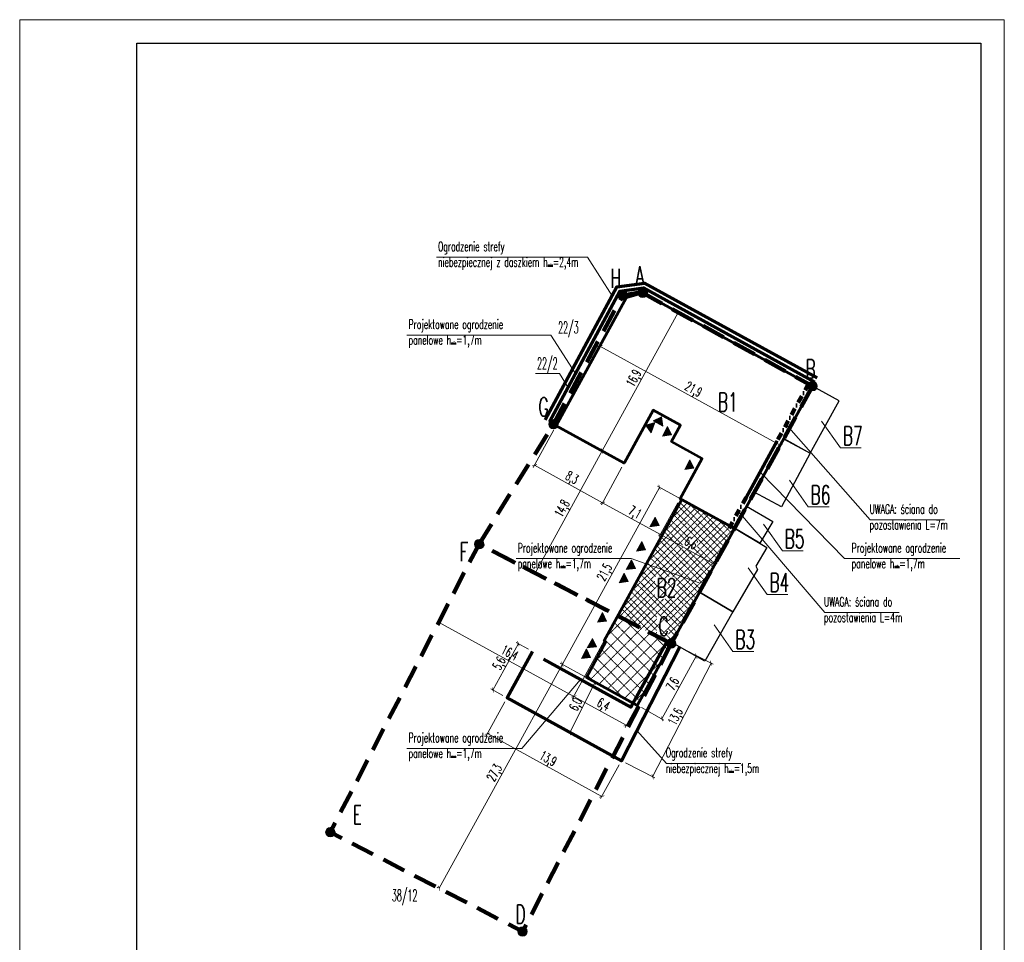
# Model space of a CAD drawing. Header units: millimetres. Extents: x 33311 to 435617, y -160714 to 185563.
# Tile 2 of 70: x 33311 to 138311, y 87216 to 185563. Entities that reach past the tile are written whole.
import ezdxf
from ezdxf.enums import TextEntityAlignment as Align

# ---------------------------------------------------------------- set-up
doc = ezdxf.new("R2010")
doc.units = ezdxf.units.MM
doc.header["$MEASUREMENT"] = 0
doc.linetypes.add('( Dashdot )', pattern=[1, 0.5, -0.25, 0, -0.25])
doc.linetypes.add('HIDDEN2', pattern=[0.1875, 0.125, -0.0625])
doc.layers.get('Defpoints').update_dxf_attribs({"lineweight": 0})
for name, color, linetype, lineweight in [('[ 17granica', 172, 'HIDDEN2', 100), ('[ 21kreskowanie', 9, 'Continuous', 13), ('[ 22wymiarowanie', 8, 'Continuous', 13), ('[ 23kota odnośnik', 1, 'Continuous', 13), ('[035 średnia', 2, 'Continuous', 30), ('[050 gruba', 3, 'Continuous', 53), ('[070 b gruba', 6, 'Continuous', 70), ('[100 tłusta', 5, 'Continuous', 100), ('[odnośnik', 1, 'Continuous', 13), ('[opisy2', 4, 'Continuous', 13), ('[opisy3', 2, 'Continuous', 30), ('[opisy4', 3, 'Continuous', 30), ('[ramka cienka', 1, 'Continuous', 13), ('[ramka gruba', 4, 'Continuous', 30)]:
    doc.layers.add(name, color=color, linetype=linetype, lineweight=lineweight)
doc.styles.add('500.2', font='simplex.shx', dxfattribs={"width": 0.6, "height": 1000})
doc.styles.add('500.3', font='simplex.shx', dxfattribs={"width": 0.6, "height": 1250})
doc.styles.add('500.4', font='simplex.shx', dxfattribs={"width": 0.6, "height": 2000})
doc.linetypes.add('Fence-Barbed', pattern='A,38,-12,[1,dgnlstyle-.shx,S=0.063492,R=0,X=0,Y=0],-12,38', length=100)
doc.dimstyles.new('500', dxfattribs={"dimtxt": 1000, "dimasz": 400, "dimexe": 250, "dimexo": 500, "dimgap": 50, "dimtad": 1, "dimdec": 1, "dimlfac": 0.001, "dimzin": 2, "dimtxsty": '500.2', "dimblk": 'ARCHTICK', "dimcen": 1.5, "dimclrd": 8, "dimclre": 8, "dimclrt": 4, "dimadec": 0, "dimazin": 0, "dimtfac": 0.75, "dimtdec": 0, "dimtmove": 2, "dimatfit": 1, "dimfxl": 1, "dimtolj": 1, "dimtzin": 2, "dimlwd": -1, "dimlwe": -1, "dimarcsym": 0})

# ---------------------------------------------------------------- blocks, each defined once
blk = doc.blocks.new('_ArchTick')
at = {"color": 0, "linetype": 'ByBlock', "const_width": 0.15, "flags": 128}
blk.add_lwpolyline([(-0.5, -0.5), (0.5, 0.5)], dxfattribs=at)
blk = doc.blocks.new('*D873')
at = {"layer": '[ 22wymiarowanie', "color": 8, "transparency": 16777216}
for p, q in [((103685, 133965), (92274, 113204)), ((109285, 130887), (97874, 110126)), ((97995, 110345), (92395, 113423))]:
    blk.add_line(p, q, dxfattribs=at)
at = {"layer": 'Defpoints', "color": 0, "transparency": 16777216}
for p in [(103926, 134403), (109526, 131325), (92395, 113423)]:
    blk.add_point(p, dxfattribs=at)
at = {"layer": '[ 22wymiarowanie', "color": 8, "transparency": 16777216, "xscale": 400, "yscale": 400, "zscale": 400}
for p, rotation in [((92395, 113423), 151.2061372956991), ((97995, 110345), 331.2061372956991)]:
    blk.add_blockref('_ArchTick', p, dxfattribs=dict(at, rotation=rotation))
at = {"layer": '[ 22wymiarowanie', "color": 4, "transparency": 16777216, "insert": (95506, 112449), "char_height": 1000, "attachment_point": 5, "rotation": 331.20614, "style": '500.2'}
blk.add_mtext('\\A1;\\H1x;\\W0.6;6,4', dxfattribs=at)
blk = doc.blocks.new('*D872')
at = {"layer": '[ 22wymiarowanie', "color": 8, "transparency": 16777216}
for p, q in [((103685, 133965), (92274, 113204)), ((77966, 121314), (77862, 121125)), ((92395, 113423), (77983, 121344))]:
    blk.add_line(p, q, dxfattribs=at)
at = {"layer": 'Defpoints', "color": 0, "transparency": 16777216}
for p in [(103926, 134403), (77983, 121344), (78207, 121752)]:
    blk.add_point(p, dxfattribs=at)
at = {"layer": '[ 22wymiarowanie', "color": 8, "transparency": 16777216, "xscale": 400, "yscale": 400, "zscale": 400}
for p, rotation in [((77983, 121344), 151.2061372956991), ((92395, 113423), 331.2061372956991)]:
    blk.add_blockref('_ArchTick', p, dxfattribs=dict(at, rotation=rotation))
at = {"layer": '[ 22wymiarowanie', "color": 4, "transparency": 16777216, "insert": (85499, 117949), "char_height": 1000, "attachment_point": 5, "rotation": 331.20614, "style": '500.2'}
blk.add_mtext('\\A1;\\H1x;\\W0.6;16,4', dxfattribs=at)
blk = doc.blocks.new('*D875')
at = {"layer": '[ 22wymiarowanie', "color": 8, "transparency": 16777216}
for p, q in [((78049, 92971), (91180, 116863)), ((98727, 112716), (90961, 116984)), ((77939, 93031), (77829, 93091))]:
    blk.add_line(p, q, dxfattribs=at)
at = {"layer": 'Defpoints', "color": 0, "transparency": 16777216}
for p in [(91180, 116863), (99165, 112475), (78377, 92790)]:
    blk.add_point(p, dxfattribs=at)
at = {"layer": '[ 22wymiarowanie', "color": 8, "transparency": 16777216, "xscale": 400, "yscale": 400, "zscale": 400}
for p, rotation in [((91180, 116863), 61.20613729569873), ((78049, 92971), 241.2061372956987)]:
    blk.add_blockref('_ArchTick', p, dxfattribs=dict(at, rotation=rotation))
at = {"layer": '[ 22wymiarowanie', "color": 4, "transparency": 16777216, "insert": (84049, 105228), "char_height": 1000, "attachment_point": 5, "rotation": 61.20614, "style": '500.2'}
blk.add_mtext('\\A1;\\H1x;\\W0.6;27,3', dxfattribs=at)
blk = doc.blocks.new('*D874')
at = {"layer": '[ 22wymiarowanie', "color": 8, "transparency": 16777216}
for p, q in [((91180, 116863), (101541, 135714)), ((109088, 131566), (101322, 135834)), ((98727, 112716), (90961, 116984))]:
    blk.add_line(p, q, dxfattribs=at)
at = {"layer": 'Defpoints', "color": 0, "transparency": 16777216}
for p in [(101541, 135714), (109526, 131325), (99165, 112475)]:
    blk.add_point(p, dxfattribs=at)
at = {"layer": '[ 22wymiarowanie', "color": 8, "transparency": 16777216, "xscale": 400, "yscale": 400, "zscale": 400}
for p, rotation in [((101541, 135714), 61.20613729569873), ((91180, 116863), 241.2061372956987)]:
    blk.add_blockref('_ArchTick', p, dxfattribs=dict(at, rotation=rotation))
at = {"layer": '[ 22wymiarowanie', "color": 4, "transparency": 16777216, "insert": (95795, 126600), "char_height": 1000, "attachment_point": 5, "rotation": 61.20614, "style": '500.2'}
blk.add_mtext('\\A1;\\H1x;\\W0.6;21,5', dxfattribs=at)
blk = doc.blocks.new('*D878')
at = {"layer": '[ 22wymiarowanie', "color": 8, "transparency": 16777216}
for p, q in [((90283, 141844), (88086, 137846)), ((88206, 138065), (95462, 134077)), ((97540, 137856), (95342, 133858))]:
    blk.add_line(p, q, dxfattribs=at)
at = {"layer": 'Defpoints', "color": 0, "transparency": 16777216}
for p in [(90524, 142282), (97780, 138294), (95462, 134077)]:
    blk.add_point(p, dxfattribs=at)
at = {"layer": '[ 22wymiarowanie', "color": 8, "transparency": 16777216}
for p, xscale, yscale, zscale, rotation in [((88206, 138065), 400, 400, 400, 151.2061372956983), ((95462, 134077), 399.9999999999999, 399.9999999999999, 399.9999999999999, 331.2061372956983)]:
    blk.add_blockref('_ArchTick', p, dxfattribs=dict(at, xscale=xscale, yscale=yscale, zscale=zscale, rotation=rotation))
at = {"layer": '[ 22wymiarowanie', "color": 4, "transparency": 16777216, "insert": (92145, 136637), "char_height": 1000, "attachment_point": 5, "rotation": 331.20614, "style": '500.2'}
blk.add_mtext('\\A1;\\H1x;\\W0.6;8,3', dxfattribs=at)
blk = doc.blocks.new('*D876')
at = {"layer": '[ 22wymiarowanie', "color": 8, "transparency": 16777216}
for p, q in [((97540, 137856), (95342, 133858)), ((95462, 134077), (101641, 130681)), ((103501, 134066), (101520, 130462))]:
    blk.add_line(p, q, dxfattribs=at)
at = {"layer": 'Defpoints', "color": 0, "transparency": 16777216}
for p in [(97780, 138294), (103742, 134504), (101641, 130681)]:
    blk.add_point(p, dxfattribs=at)
at = {"layer": '[ 22wymiarowanie', "color": 8, "transparency": 16777216}
for p, xscale, yscale, zscale, rotation in [((95462, 134077), 400, 400, 400, 151.2061372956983), ((101641, 130681), 399.9999999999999, 399.9999999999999, 399.9999999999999, 331.2061372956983)]:
    blk.add_blockref('_ArchTick', p, dxfattribs=dict(at, xscale=xscale, yscale=yscale, zscale=zscale, rotation=rotation))
at = {"layer": '[ 22wymiarowanie', "color": 4, "transparency": 16777216, "insert": (98862, 132945), "char_height": 1000, "attachment_point": 5, "rotation": 331.20614, "style": '500.2'}
blk.add_mtext('\\A1;\\H1x;\\W0.6;7,1', dxfattribs=at)
blk = doc.blocks.new('*D877')
at = {"layer": '[ 22wymiarowanie', "color": 8, "transparency": 16777216}
for p, q in [((103501, 134066), (101520, 130462)), ((101641, 130681), (107426, 127502)), ((109286, 130886), (107305, 127283))]:
    blk.add_line(p, q, dxfattribs=at)
at = {"layer": 'Defpoints', "color": 0, "transparency": 16777216}
for p in [(103742, 134504), (109527, 131325), (107426, 127502)]:
    blk.add_point(p, dxfattribs=at)
at = {"layer": '[ 22wymiarowanie', "color": 8, "transparency": 16777216}
for p, xscale, yscale, zscale, rotation in [((101641, 130681), 400, 400, 400, 151.2061372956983), ((107426, 127502), 399.9999999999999, 399.9999999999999, 399.9999999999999, 331.2061372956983)]:
    blk.add_blockref('_ArchTick', p, dxfattribs=dict(at, xscale=xscale, yscale=yscale, zscale=zscale, rotation=rotation))
at = {"layer": '[ 22wymiarowanie', "color": 4, "transparency": 16777216, "insert": (104844, 129657), "char_height": 1000, "attachment_point": 5, "rotation": 331.20614, "style": '500.2'}
blk.add_mtext('\\A1;\\H1x;\\W0.6;6,6', dxfattribs=at)
blk = doc.blocks.new('*D880')
at = {"layer": '[ 22wymiarowanie', "color": 8, "transparency": 16777216}
for p, q in [((97342, 138535), (95199, 139713)), ((88267, 126581), (95418, 139592)), ((87922, 126770), (88048, 126701))]:
    blk.add_line(p, q, dxfattribs=at)
at = {"layer": 'Defpoints', "color": 0, "transparency": 16777216}
for p in [(95418, 139592), (97780, 138294), (88360, 126530)]:
    blk.add_point(p, dxfattribs=at)
at = {"layer": '[ 22wymiarowanie', "color": 8, "transparency": 16777216, "xscale": 400, "yscale": 400, "zscale": 400}
for p, rotation in [((95418, 139592), 61.20613729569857), ((88267, 126581), 241.2061372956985)]:
    blk.add_blockref('_ArchTick', p, dxfattribs=dict(at, rotation=rotation))
at = {"layer": '[ 22wymiarowanie', "color": 4, "transparency": 16777216, "insert": (91277, 133397), "char_height": 1000, "attachment_point": 5, "rotation": 61.20614, "style": '500.2'}
blk.add_mtext('\\A1;\\H1x;\\W0.6;14,8', dxfattribs=at)
blk = doc.blocks.new('*D879')
at = {"layer": '[ 22wymiarowanie', "color": 8, "transparency": 16777216}
for p, q in [((95418, 139592), (103539, 154368)), ((105221, 153443), (103320, 154488)), ((97342, 138535), (95199, 139713))]:
    blk.add_line(p, q, dxfattribs=at)
at = {"layer": 'Defpoints', "color": 0, "transparency": 16777216}
for p in [(103539, 154368), (105659, 153202), (97780, 138294)]:
    blk.add_point(p, dxfattribs=at)
at = {"layer": '[ 22wymiarowanie', "color": 8, "transparency": 16777216, "xscale": 400, "yscale": 400, "zscale": 400}
for p, rotation in [((103539, 154368), 61.20613729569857), ((95418, 139592), 241.2061372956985)]:
    blk.add_blockref('_ArchTick', p, dxfattribs=dict(at, rotation=rotation))
at = {"layer": '[ 22wymiarowanie', "color": 4, "transparency": 16777216, "insert": (98913, 147291), "char_height": 1000, "attachment_point": 5, "rotation": 61.20614, "style": '500.2'}
blk.add_mtext('\\A1;\\H1x;\\W0.6;16,9', dxfattribs=at)
blk = doc.blocks.new('*D881')
at = {"layer": '[ 22wymiarowanie', "color": 8, "transparency": 16777216}
for p, q in [((97414, 154819), (95068, 150549)), ((114407, 140206), (95188, 150769)), ((117623, 146057), (114286, 139987))]:
    blk.add_line(p, q, dxfattribs=at)
at = {"layer": 'Defpoints', "color": 0, "transparency": 16777216}
for p in [(97655, 155257), (95188, 150769), (117863, 146495)]:
    blk.add_point(p, dxfattribs=at)
at = {"layer": '[ 22wymiarowanie', "color": 8, "transparency": 16777216, "xscale": 400, "yscale": 400, "zscale": 400}
for p, rotation in [((95188, 150769), 151.2061372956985), ((114407, 140206), 331.2061372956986)]:
    blk.add_blockref('_ArchTick', p, dxfattribs=dict(at, rotation=rotation))
at = {"layer": '[ 22wymiarowanie', "color": 4, "transparency": 16777216, "insert": (105108, 146053), "char_height": 1000, "attachment_point": 5, "rotation": 331.20614, "style": '500.2'}
blk.add_mtext('\\A1;\\H1x;\\W0.6;21,9', dxfattribs=at)
blk = doc.blocks.new('*X882')
at = {"layer": '[ 21kreskowanie', "linetype": '( Dashdot )'}
for p, q in [((101065, 129197), (105439, 133571)), ((102790, 132337), (104526, 134073)), ((103742, 134069), (108448, 129364)), ((99339, 126057), (106352, 133070)), ((103241, 133157), (107946, 128451)), ((104899, 130203), (107264, 132568)), ((105917, 133308), (108949, 130276)), ((94668, 117144), (109090, 131565)), ((102238, 131331), (103988, 129581)), ((102739, 132244), (104636, 130347)), ((105527, 129417), (108177, 132067)), ((109057, 131583), (109451, 131189)), ((101736, 130419), (106442, 125713)), ((94163, 115224), (108625, 129687)), ((97613, 122917), (104015, 129319)), ((101235, 129506), (105940, 124801)), ((105541, 129442), (107445, 127539)), ((95887, 119777), (104928, 128818)), ((100733, 128593), (105438, 123888)), ((104536, 129033), (106943, 126626)), ((100231, 127681), (104937, 122975)), ((95076, 114723), (106899, 126547)), ((99730, 126768), (104435, 122063)), ((99228, 125856), (103934, 121150)), ((98225, 124030), (102930, 119325)), ((98727, 124943), (103432, 120238)), ((95988, 114221), (105174, 123407)), ((97723, 123118), (102429, 118412)), ((97222, 122205), (101927, 117500)), ((96720, 121292), (101426, 116587)), ((96219, 120380), (100924, 115674)), ((96901, 113719), (103448, 120267)), ((95717, 119467), (100422, 114762)), ((95363, 118407), (99921, 113849)), ((94360, 116582), (97615, 113327)), ((94861, 117495), (99419, 112937)), ((97813, 113218), (101722, 117127)), ((93858, 115669), (94475, 115053)), ((98726, 112716), (99996, 113986))]:
    blk.add_line(p, q, dxfattribs=at)
blk = doc.blocks.new('*X883')
at = {"layer": '[ 21kreskowanie', "linetype": '( Dashdot )'}
for p, q in [((101998, 130896, 11242), (104945, 133843, 11242)), ((103544, 133708, 11242), (108250, 129003, 11242)), ((103724, 134036, 11242), (104033, 134344, 11242)), ((104676, 133991, 11242), (108751, 129916, 11242)), ((98547, 124616, 11242), (106771, 132840, 11242)), ((100273, 127756, 11242), (105858, 133341, 11242)), ((101556, 126211, 38222), (107683, 132338, 11242)), ((103043, 132796, 11242), (107748, 128090, 11242)), ((102541, 131883, 11242), (107246, 127178, 11242)), ((102970, 126211, 38222), (108596, 131836, 11242)), ((103439, 125265, 38222), (109508, 131335, 11242)), ((107816, 132265, 11242), (109253, 130828, 11242)), ((102039, 130970, 11242), (106745, 126265, 11242)), ((101538, 130058, 11242), (106243, 125352, 11242)), ((100535, 128233, 11242), (102556, 126211, 38222)), ((101036, 129145, 11242), (105742, 124440, 11242)), ((103439, 123851, 38222), (107833, 128245, 11242)), ((100033, 127320, 11242), (101142, 126211, 38222)), ((99531, 126407, 11242), (101039, 124900, 38222)), ((97264, 121919, 11242), (101039, 125694, 38222)), ((99030, 125495, 11242), (102426, 122098)), ((102496, 121494), (106107, 125105, 11242)), ((103439, 125328, 38222), (105240, 123527, 11242)), ((98195, 121436, 11242), (101039, 124279, 38222)), ((98528, 124582, 11242), (101239, 121871)), ((103439, 123914, 38222), (104738, 122615, 11242)), ((98027, 123669, 11242), (101239, 120457)), ((99127, 120954, 11242), (101985, 123811, 38222)), ((101686, 122098), (103399, 123811, 38222)), ((102128, 123811, 38222), (104237, 121702, 11242)), ((97525, 122757, 11242), (99544, 120738, 11242)), ((102496, 122028), (103735, 120789, 11242)), ((102496, 120080), (104382, 121965, 11242)), ((100059, 120471, 11242), (101239, 121651)), ((100991, 119989, 11242), (101239, 120237)), ((102496, 120614), (103234, 119877, 11242)), ((101922, 119506, 11242), (102114, 119698)), ((101998, 119698), (102478, 119218, 11242))]:
    blk.add_line(p, q, dxfattribs=at)
blk = doc.blocks.new('*D894')
at = {"layer": '[ 22wymiarowanie', "color": 8, "transparency": 16777216}
for p, q in [((94629, 114913), (91966, 109546)), ((95197, 114632), (94405, 115025)), ((92534, 109264), (91742, 109657))]:
    blk.add_line(p, q, dxfattribs=at)
at = {"layer": 'Defpoints', "color": 0, "transparency": 16777216}
for p in [(95645, 114409), (91966, 109546), (92982, 109042)]:
    blk.add_point(p, dxfattribs=at)
at = {"layer": '[ 22wymiarowanie', "color": 8, "transparency": 16777216, "xscale": 400, "yscale": 400, "zscale": 400}
for p, rotation in [((94629, 114913), 63.61123190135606), ((91966, 109546), 243.611231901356)]:
    blk.add_blockref('_ArchTick', p, dxfattribs=dict(at, rotation=rotation))
at = {"layer": '[ 22wymiarowanie', "color": 4, "transparency": 16777216, "insert": (92720, 112517), "char_height": 1000, "attachment_point": 5, "rotation": 63.61123, "style": '500.2'}
blk.add_mtext('\\A1;\\H1x;\\W0.6;6,0', dxfattribs=at)
blk = doc.blocks.new('*D897')
at = {"layer": '[ 22wymiarowanie', "color": 8, "transparency": 16777216}
for p, q in [((103280, 118924), (105686, 117602)), ((101790, 111032), (105467, 117722)), ((99604, 112234), (102009, 110912))]:
    blk.add_line(p, q, dxfattribs=at)
at = {"layer": 'Defpoints', "color": 0, "transparency": 16777216}
for p in [(102842, 119165), (105467, 117722), (99165, 112475)]:
    blk.add_point(p, dxfattribs=at)
at = {"layer": '[ 22wymiarowanie', "color": 8, "transparency": 16777216}
for p, xscale, yscale, zscale, rotation in [((105467, 117722), 400.0000000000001, 400.0000000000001, 400.0000000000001, 61.20613729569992), ((101790, 111032), 400, 400, 400, 241.2061372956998)]:
    blk.add_blockref('_ArchTick', p, dxfattribs=dict(at, xscale=xscale, yscale=yscale, zscale=zscale, rotation=rotation))
at = {"layer": '[ 22wymiarowanie', "color": 4, "transparency": 16777216, "insert": (103063, 114688), "char_height": 1000, "attachment_point": 5, "rotation": 61.20614, "style": '500.2'}
blk.add_mtext('\\A1;\\H1x;\\W0.6;7,6', dxfattribs=at)
blk = doc.blocks.new('*D898')
at = {"layer": '[ 22wymiarowanie', "color": 8, "transparency": 16777216}
for p, q in [((104151, 118461), (107263, 116861)), ((100810, 104858), (107041, 116975)), ((97921, 106344), (101033, 104744))]:
    blk.add_line(p, q, dxfattribs=at)
at = {"layer": 'Defpoints', "color": 0, "transparency": 16777216}
for p in [(103707, 118689), (107041, 116975), (97476, 106572)]:
    blk.add_point(p, dxfattribs=at)
at = {"layer": '[ 22wymiarowanie', "color": 8, "transparency": 16777216, "xscale": 400, "yscale": 400, "zscale": 400}
for p, rotation in [((107041, 116975), 62.78702658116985), ((100810, 104858), 242.7870265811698)]:
    blk.add_blockref('_ArchTick', p, dxfattribs=dict(at, rotation=rotation))
at = {"layer": '[ 22wymiarowanie', "color": 4, "transparency": 16777216, "insert": (103352, 111211), "char_height": 1000, "attachment_point": 5, "rotation": 62.78703, "style": '500.2'}
blk.add_mtext('\\A1;\\H1x;\\W0.6;13,6', dxfattribs=at)
blk = doc.blocks.new('*D899')
at = {"layer": '[ 22wymiarowanie', "color": 8, "transparency": 16777216}
for p, q in [((85046, 112833), (83071, 109239)), ((95380, 102759), (83191, 109458)), ((97235, 106134), (95259, 102539))]:
    blk.add_line(p, q, dxfattribs=at)
at = {"layer": 'Defpoints', "color": 0, "transparency": 16777216}
for p in [(85287, 113272), (83191, 109458), (97476, 106572)]:
    blk.add_point(p, dxfattribs=at)
at = {"layer": '[ 22wymiarowanie', "color": 8, "transparency": 16777216, "xscale": 400, "yscale": 400, "zscale": 400}
for p, rotation in [((83191, 109458), 151.2061372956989), ((95380, 102759), 331.2061372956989)]:
    blk.add_blockref('_ArchTick', p, dxfattribs=dict(at, rotation=rotation))
at = {"layer": '[ 22wymiarowanie', "color": 4, "transparency": 16777216, "insert": (89596, 106674), "char_height": 1000, "attachment_point": 5, "rotation": 331.20614, "style": '500.2'}
blk.add_mtext('\\A1;\\H1x;\\W0.6;13,9', dxfattribs=at)
blk = doc.blocks.new('*D900')
at = {"layer": '[ 22wymiarowanie', "color": 8, "transparency": 16777216}
for p, q in [((83769, 114106), (86488, 119054)), ((87569, 118461), (86269, 119175)), ((84849, 113512), (83550, 114227))]:
    blk.add_line(p, q, dxfattribs=at)
at = {"layer": 'Defpoints', "color": 0, "transparency": 16777216}
for p in [(86488, 119054), (88007, 118220), (85287, 113272)]:
    blk.add_point(p, dxfattribs=at)
at = {"layer": '[ 22wymiarowanie', "color": 8, "transparency": 16777216, "xscale": 400, "yscale": 400, "zscale": 400}
for p, rotation in [((86488, 119054), 61.20613729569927), ((83769, 114106), 241.2061372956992)]:
    blk.add_blockref('_ArchTick', p, dxfattribs=dict(at, rotation=rotation))
at = {"layer": '[ 22wymiarowanie', "color": 4, "transparency": 16777216, "insert": (84563, 116891), "char_height": 1000, "attachment_point": 5, "rotation": 61.20614, "style": '500.2'}
blk.add_mtext('\\A1;\\H1x;\\W0.6;5,6', dxfattribs=at)

msp = doc.modelspace()

# ---------------------------------------------------------------- hatches: boundary and pattern name
at = {"layer": '[ 21kreskowanie'}
h = msp.add_hatch(dxfattribs=at)
h.set_pattern_fill('CROSSHATCH', color=256, style=0, pattern_type=2)
h.set_pattern_definition([])
h.paths.add_polyline_path([(97780.35, 138294.2), (90668.97, 142202.72, 0.215388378), (90705.7, 142612.75), (97934.9, 155765.97, 0.12811976), (98086.28, 155967.56), (99268.96, 156311.3, 0.668178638), (100187.27, 156210.02), (117425.24, 146735.77, 0.414213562), (117622.59, 146056.76), (109525.89, 131325.18), (103741.92, 134504.14), (106092.42, 138780.76), (102806.08, 140586.99), (103769.4, 142339.7), (100877.42, 143929.18)], flags=17)
h.paths.add_polyline_path([(107570.51, 145995.96), (107570.51, 143595.96), (109456.23, 143595.96), (109456.23, 145995.96)], flags=9)
h.paths.add_polyline_path([(98016.73, 146707.75), (99068.36, 146129.76), (99976.63, 147782.32), (98925, 148360.31)], flags=9)
h.paths.add_polyline_path([(104525.13, 146949.07), (103947.14, 145897.44), (105599.7, 144989.17), (106177.69, 146040.8)], flags=9)
h = msp.add_hatch(dxfattribs=at)
h.set_pattern_fill('HATCH', color=256, style=0, pattern_type=2)
h.set_pattern_definition([])
h.paths.add_polyline_path([(114795.25, 140912.54), (117622.59, 146056.76, 0.414213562), (118301.6, 146254.11), (120688.74, 144942.11), (117620.56, 139359.7)], flags=17)
h = msp.add_hatch(dxfattribs=at)
h.set_pattern_fill('HATCH', color=256, style=0, pattern_type=2)
h.set_pattern_definition([])
h.paths.add_polyline_path([(111651.27, 135192.22), (114779.3, 140883.53), (117620.56, 139359.7), (114551.3, 133636.88)], flags=17)
h = msp.add_hatch(dxfattribs=at)
h.set_pattern_fill('HATCH', color=256, style=0, pattern_type=2)
h.set_pattern_definition([])
h.paths.add_polyline_path([(109543.52, 131354.86), (110833.86, 133704.98), (113611.85, 132055.09), (112243.57, 129751.26)], flags=17)
h = msp.add_hatch(dxfattribs=at)
h.set_pattern_fill('HATCH', color=256, style=0, pattern_type=2)
h.set_pattern_definition([])
h.paths.add_polyline_path([(109543.52, 131354.86), (112991.49, 129307.05), (111802.3, 127304.76), (111996.33, 126940.43), (109350.07, 122452.88), (105800.1, 124546.27)], flags=17)
h = msp.add_hatch(dxfattribs=at)
h.set_pattern_fill('HATCH', color=256, style=0, pattern_type=2)
h.set_pattern_definition([])
h.paths.add_polyline_path([(106387.71, 117174.72), (103266.48, 118926.5, 0.347446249), (103025.34, 119497.73), (105800.1, 124546.27), (109350.07, 122452.88)], flags=17)
at = {"layer": '[ 23kota odnośnik', "linetype": 'Continuous'}
for points in [[(101903.91, 142247.15), (100869.61, 142798.49), (101763.7, 143229.95)], [(101843.49, 141179.54), (102394.83, 142213.85), (102826.3, 141319.76)], [(104229.54, 137621.14), (104780.88, 138655.45), (105212.34, 137761.36)], [(100504.79, 131506.31), (101067.39, 132534.53), (101489.06, 131635.78)], [(99078.36, 128910.99), (99640.96, 129939.2), (100062.63, 129040.45)], [(97996.24, 126942.12), (98558.85, 127970.34), (98980.52, 127071.59)], [(97225.64, 125540.05), (97788.25, 126568.27), (98209.92, 125669.52)], [(94913.85, 121333.84), (95476.45, 122362.06), (95898.12, 121463.31)], [(93832.09, 118587.92), (94394.7, 119616.14), (94816.37, 118717.39)], [(93209.06, 117454.33), (93771.66, 118482.55), (94193.33, 117583.8)]]:
    msp.add_hatch(color=256, dxfattribs=at).paths.add_polyline_path(points)
at = {"layer": '[ 23kota odnośnik', "linetype": 'Continuous', "extrusion": (2.56079e-14, 1.70469e-14, -1)}
msp.add_hatch(color=256, dxfattribs=at).paths.add_polyline_path([(-100638.45, 141510.11), (-101042.58, 142610.31), (-100088.33, 142336.51)])
at = {"layer": '[odnośnik', "linetype": 'Continuous'}
h = msp.add_hatch(color=1, dxfattribs=at)
edge = h.paths.add_edge_path(flags=0)
edge.add_arc((97623.67, 156157.29), 500, 0, 360)
h = msp.add_hatch(color=1, dxfattribs=at)
edge = h.paths.add_edge_path(flags=0)
edge.add_arc((99749.1, 156450.85), 500, 0, 360)
h = msp.add_hatch(color=1, dxfattribs=at)
edge = h.paths.add_edge_path(flags=0)
edge.add_arc((117863.42, 146494.94), 500, 0, 360)
h = msp.add_hatch(color=1, dxfattribs=at)
edge = h.paths.add_edge_path(flags=0)
edge.add_arc((90233.49, 142448.39), 500, 0, 360)
h = msp.add_hatch(color=1, dxfattribs=at)
edge = h.paths.add_edge_path(flags=0)
edge.add_arc((82294.69, 129670.86), 500, 0, 360)
h = msp.add_hatch(color=1, dxfattribs=at)
edge = h.paths.add_edge_path(flags=0)
edge.add_arc((102784.51, 119059.55), 500, 0, 360)
h = msp.add_hatch(color=1, dxfattribs=at)
edge = h.paths.add_edge_path(flags=0)
edge.add_arc((66437.72, 98952.37), 500, 0, 360)
h = msp.add_hatch(color=1, dxfattribs=at)
edge = h.paths.add_edge_path(flags=0)
edge.add_arc((86944.72, 88368.58), 500, 0, 360)

# ---------------------------------------------------------------- linework, layer by layer
at = {"layer": '[ 17granica', "ltscale": 20000}
msp.add_lwpolyline([(99611.8, 156526.31), (117863.42, 146494.94), (102784.51, 119059.55), (82294.69, 129670.86), (90233.49, 142448.39), (97623.67, 156157.29)], close=True, dxfattribs=at)
msp.add_3dface([(102784.51, 119059.55), (86944.72, 88368.58), (66437.72, 98952.37), (82294.69, 129670.86)], dxfattribs=at)
at = {"layer": '[ 21kreskowanie', "elevation": 38222.08, "flags": 128}
msp.add_lwpolyline([(45811, 183062.98), (135811.01, 183062.98), (135811.01, 67267.8), (71811.01, 67267.79), (71811.01, 72664.96), (45811, 72664.96)], close=True, dxfattribs=at)
at = {"layer": '[ 21kreskowanie', "elevation": 0, "flags": 128}
msp.add_lwpolyline([(102842.25, 119164.6), (99165.39, 112474.71), (93740.73, 115456.19), (93921.91, 115785.83)], dxfattribs=at)
at = {"layer": '[ 23kota odnośnik'}
for p, q in [((101763.7, 143229.95, 38222.08), (100869.61, 142798.49, 38222.08)), ((101763.7, 143229.95, 38222.08), (101903.91, 142247.15, 38222.08)), ((100088.33, 142336.51, 38222.08), (101042.58, 142610.31, 38222.08)), ((100088.33, 142336.51, 38222.08), (100638.45, 141510.11, 38222.08)), ((101042.58, 142610.31, 38222.08), (100638.45, 141510.11, 38222.08)), ((100869.61, 142798.49, 38222.08), (101903.91, 142247.15, 38222.08)), ((102394.83, 142213.85, 38222.08), (101843.49, 141179.54, 38222.08)), ((102826.3, 141319.76, 38222.08), (102394.83, 142213.85, 38222.08)), ((102826.3, 141319.76, 38222.08), (101843.49, 141179.54, 38222.08)), ((104780.88, 138655.45, 38222.08), (104229.54, 137621.14, 38222.08)), ((105212.34, 137761.36, 38222.08), (104780.88, 138655.45, 38222.08)), ((105212.34, 137761.36, 38222.08), (104229.54, 137621.14, 38222.08)), ((101067.39, 132534.53, 38222.08), (100504.79, 131506.31, 38222.08)), ((101489.06, 131635.78, 38222.08), (101067.39, 132534.53, 38222.08)), ((101489.06, 131635.78, 38222.08), (100504.79, 131506.31, 38222.08)), ((99640.96, 129939.2, 38222.08), (99078.36, 128910.99, 38222.08)), ((100062.63, 129040.45, 38222.08), (99640.96, 129939.2, 38222.08)), ((100062.63, 129040.45, 38222.08), (99078.36, 128910.99, 38222.08)), ((98558.85, 127970.34, 38222.08), (97996.24, 126942.12, 38222.08)), ((98980.52, 127071.59, 38222.08), (97996.24, 126942.12, 38222.08)), ((98980.52, 127071.59, 38222.08), (98558.85, 127970.34, 38222.08)), ((97788.25, 126568.27, 38222.08), (97225.64, 125540.05, 38222.08)), ((98209.92, 125669.52, 38222.08), (97788.25, 126568.27, 38222.08)), ((98209.92, 125669.52, 38222.08), (97225.64, 125540.05, 38222.08)), ((95476.45, 122362.06, 38222.08), (94913.85, 121333.84, 38222.08)), ((95898.12, 121463.31, 38222.08), (95476.45, 122362.06, 38222.08)), ((95898.12, 121463.31, 38222.08), (94913.85, 121333.84, 38222.08)), ((94394.7, 119616.14, 38222.08), (93832.09, 118587.92, 38222.08)), ((94816.37, 118717.39, 38222.08), (93832.09, 118587.92, 38222.08)), ((94816.37, 118717.39, 38222.08), (94394.7, 119616.14, 38222.08)), ((93771.66, 118482.55, 38222.08), (93209.06, 117454.33, 38222.08)), ((94193.33, 117583.8, 38222.08), (93771.66, 118482.55, 38222.08)), ((94193.33, 117583.8, 38222.08), (93209.06, 117454.33, 38222.08))]:
    msp.add_line(p, q, dxfattribs=at)
at = {"layer": '[ 23kota odnośnik', "elevation": 0, "flags": 128}
for points in [[(77774.59, 160241.37), (93857.46, 160241.37), (96479.94, 156143.03)], [(74591.76, 151943.76), (89952.42, 151943.76), (92574.89, 147845.42)], [(133558.83, 128110.9), (121277.26, 128110.9), (112263.47, 137344.17)], [(86238.29, 128110.9), (98519.86, 128110.9), (105773.32, 125535.63)], [(74591.76, 107878.99), (86873.32, 107878.99), (93125.29, 115223.9)], [(110214.75, 106282.51), (102287.94, 106282.51), (99139.86, 109808.06)]]:
    msp.add_lwpolyline(points, dxfattribs=at)
at = {"layer": '[ 23kota odnośnik', "flags": 128}
for points in [[(88310.63, 147855.04), (90860.97, 147855.04), (91846.9, 146298.84)], [(131944.12, 132245.6), (124017.31, 132245.6), (115047.25, 142409.13)], [(123061.14, 139910.31), (120838.05, 139910.31), (118829.37, 142755.24)], [(119624.94, 133627.74), (117401.85, 133627.74), (115393.17, 136472.67)], [(127085.56, 122366.39), (119158.75, 122366.39), (109953.92, 133142.05)], [(127085.56, 122366.39), (119158.75, 122366.39), (109953.92, 133142.05)], [(116865.12, 128930.62), (114642.03, 128930.62), (112633.35, 131775.56)], [(115239.59, 124273.03), (113016.5, 124273.03), (111007.82, 127117.96)], [(111600.27, 118204.95), (109377.18, 118204.95), (107368.5, 121049.89)]]:
    msp.add_lwpolyline(points, dxfattribs=at)
at = {"layer": '[035 średnia', "ltscale": 15, "elevation": 0, "flags": 128}
msp.add_lwpolyline([(109543.52, 131354.86), (112991.49, 129307.05), (111802.3, 127304.76), (111996.33, 126940.43), (109350.07, 122452.88), (105800.1, 124546.27), (109543.52, 131354.86)], dxfattribs=at)
at = {"layer": '[035 średnia', "ltscale": 15}
for points in [[(117863.42, 146494.94), (114795.25, 140912.54), (117620.56, 139359.7), (120688.74, 144942.11)], [(114779.3, 140883.53), (117620.56, 139359.7), (114551.3, 133636.88), (111651.27, 135192.22)], [(110833.86, 133704.98), (113611.85, 132055.09), (112243.57, 129751.26), (109543.52, 131354.86)], [(109350.07, 122452.88), (106387.71, 117174.72), (102842.25, 119164.6), (105800.1, 124546.27)]]:
    msp.add_3dface(points, dxfattribs=at)
at = {"layer": '[050 gruba', "ltscale": 15, "elevation": 0, "flags": 128}
msp.add_lwpolyline([(98037.99, 155953.53), (99749.1, 156450.85), (117863.42, 146494.94), (109525.89, 131325.18), (103741.92, 134504.14), (106092.42, 138780.76), (102806.08, 140586.99), (103769.4, 142339.7), (100877.42, 143929.18), (97780.35, 138294.2), (90524.1, 142282.34)], close=True, dxfattribs=at)
at = {"layer": '[050 gruba', "linetype": 'Continuous', "elevation": 0, "flags": 128}
msp.add_lwpolyline([(109525.89, 131325.18), (99165.39, 112474.71), (93740.73, 115456.19), (95826.32, 119250.82), (95651.04, 119347.15), (103925.96, 134402.99)], close=True, dxfattribs=at)
at = {"layer": '[070 b gruba', "linetype": 'Continuous', "ltscale": 250}
msp.add_line((114098.91, 140683.65), (110772.57, 134631.53), dxfattribs=at)
at = {"layer": '[070 b gruba', "linetype": 'Fence-Barbed', "ltscale": 50, "flags": 128}
msp.add_lwpolyline([(89353.24, 142922.91), (96984.21, 157078.46), (99940.44, 157486.77), (118345.08, 147371.3)], dxfattribs=at)
at = {"layer": '[070 b gruba', "linetype": 'Continuous', "ltscale": 250, "flags": 128}
msp.add_lwpolyline([(89793.37, 142685.65), (97303.94, 156617.87), (99844.77, 156968.81), (118104.25, 146933.12)], dxfattribs=at)
at = {"layer": '[070 b gruba', "linetype": 'Fence-Barbed', "ltscale": 50, "elevation": 0, "flags": 128}
msp.add_lwpolyline([(88006.77, 118219.68), (85287.22, 113271.59), (97476.05, 106572.43), (103711.14, 118697.85)], dxfattribs=at)
at = {"layer": '[070 b gruba', "linetype": 'Continuous', "ltscale": 250, "elevation": 0, "flags": 128}
msp.add_lwpolyline([(102346.33, 119300.38), (98486.38, 112277.37), (89176.7, 117394.11)], dxfattribs=at)
at = {"layer": '[100 tłusta', "linetype": '( Dashdot )', "ltscale": 1500}
for p, q in [((117425.24, 146735.77), (114098.91, 140683.65)), ((110772.57, 134631.53), (108975.82, 131362.42))]:
    msp.add_line(p, q, dxfattribs=at)
at = {"layer": '[odnośnik', "linetype": 'Continuous'}
for centre in [(97623.67, 156157.29), (99749.1, 156450.85), (117863.42, 146494.94), (90233.49, 142448.39), (82294.69, 129670.86), (102784.51, 119059.55), (66437.72, 98952.37), (86944.72, 88368.58)]:
    msp.add_circle(centre, 500, dxfattribs=at)
at = {"layer": '[ramka cienka', "ltscale": 500}
msp.add_3dface([(138311.01, 37062.98, 38222.08), (33311.01, 37062.98, 38222.08), (33311.01, 185562.98, 38222.08), (138311.01, 185562.98, 38222.08)], dxfattribs=at)
at = {"layer": '[ramka gruba', "ltscale": 500}
msp.add_3dface([(135811.01, 39562.98, 38222.08), (45811.01, 39562.98, 38222.08), (45811.01, 183062.98, 38222.08), (135811.01, 183062.98, 38222.08)], dxfattribs=at)

# ---------------------------------------------------------------- block references
at = {"layer": '[ 21kreskowanie', "linetype": '( Dashdot )'}
for name in ['*X882', '*X883']:
    msp.add_blockref(name, (0, 0), dxfattribs=at)

# ---------------------------------------------------------------- texts
at = {"layer": '[035 średnia', "linetype": 'Continuous', "style": '500.4', "width": 0.6}
for s, p in [('B7', (121091.89, 142209.87, 38222.08)), ('B6', (117655.69, 135927.3, 38222.08)), ('B5', (114895.87, 131230.18, 38222.08)), ('B4', (113270.34, 126572.59, 38222.08)), ('B3', (109631.02, 120504.51, 38222.08))]:
    msp.add_text(s, height=2000, dxfattribs=at).set_placement(p, align=Align.TOP_LEFT)
at = {"layer": '[opisy2', "linetype": 'Continuous', "char_height": 1000, "attachment_point": 7, "style": '500.2'}
for s, insert in [('\\H1x;\\W0.6;Ogrodzenie strefy \\Pniebezpiecznej z daszkiem h{\\H0.3x;\\A0;\\S^ min;}=2,4m', (77924.08, 158893.74, 38222.08)), ('\\H1x;\\W0.6;Projektowane ogrodzenie \\Ppanelowe h{\\H0.3x;\\A0;\\S^ min;}=1,7m', (74779.34, 150596.13, 38222.08)), ('\\H1x;\\W0.6;UWAGA: ściana do \\Ppozostawienia L=7m', (123937.55, 130897.96, 38222.08)), ('\\H1x;\\W0.6;Projektowane ogrodzenie \\Ppanelowe h{\\H0.3x;\\A0;\\S^ min;}=1,7m', (86425.88, 126763.26, 38222.08)), ('\\H1x;\\W0.6;Projektowane ogrodzenie \\Ppanelowe h{\\H0.3x;\\A0;\\S^ min;}=1,7m', (122030.76, 126763.26, 38222.08)), ('\\H1x;\\W0.6;UWAGA: ściana do \\Ppozostawienia L=4m', (119078.98, 121018.76, 38222.08)), ('\\H1x;\\W0.6;UWAGA: ściana do \\Ppozostawienia L=4m', (119078.98, 121018.76, 38222.08)), ('\\H1x;\\W0.6;Projektowane ogrodzenie \\Ppanelowe h{\\H0.3x;\\A0;\\S^ min;}=1,7m', (74779.34, 106531.36, 38222.08)), ('\\H1x;\\W0.6;Ogrodzenie strefy \\Pniebezpiecznej h{\\H0.3x;\\A0;\\S^ min;}=1,5m', (102208.18, 104934.87, 38222.08))]:
    msp.add_mtext(s, dxfattribs=dict(at, insert=insert))
at = {"layer": '[opisy3', "linetype": 'Continuous', "char_height": 1250, "width": 22043.1337, "attachment_point": 1, "style": '500.3'}
for s, insert in [('\\H1x;\\W0.5;22/3', (90725.21, 153380.5, 38222.08)), ('\\H1x;\\W0.5;22/2', (88478.85, 149542.8, 38222.08)), ('\\H1x;\\W0.5;38/12', (72993.48, 92843.05, 38222.08))]:
    msp.add_mtext(s, dxfattribs=dict(at, insert=insert))
at = {"layer": '[opisy4', "linetype": 'Continuous', "style": '500.4', "width": 0.6}
for s, p in [('H', (96317.93, 158995.88)), ('A', (98996.31, 159289.44)), ('B', (117110.63, 149333.53)), ('G', (88631.53, 145286.97)), ('B1', (107770.51, 145795.96, 38222.08)), ('F', (80226.66, 129830.56, -19111.04)), ('B2', (101238.78, 126011.05, 38222.08)), ('C', (101439.28, 121898.14)), ('E', (68829.84, 101790.95)), ('D', (86191.93, 91207.17))]:
    msp.add_text(s, height=2000, dxfattribs=at).set_placement(p, align=Align.TOP_LEFT)

# ---------------------------------------------------------------- dimensions: what is measured, and where the dimension line sits
at = {"layer": '[ 22wymiarowanie', "color": 8}
for base, p1, p2, angle, picture, middle in [((95188.23, 150768.53), (117863.42, 146494.94), (97655.06, 155256.81), 151.2061373, '*D881', (105108.29, 146052.59)), ((103539.07, 154367.82), (97780.35, 138294.2), (105659.42, 153202.45), 61.2061373, '*D879', (98913.22, 147290.91)), ((95462.5, 134076.97), (90524.1, 142282.34), (97780.35, 138294.2), 331.2061373, '*D878', (92145.16, 136636.51)), ((95418.29, 139592.42), (88360.43, 126529.52), (97780.35, 138294.2), 61.2061373, '*D880', (91277.16, 133397.45)), ((101640.8215, 130681.2729), (97780.3459, 138294.1985), (103741.9249, 134504.1356), 331.2061373, '*D876', (98862.4438, 132944.5835)), ((101540.69, 135713.97), (99165.39, 112474.71), (109525.89, 131325.18), 61.2061373, '*D874', (95794.98, 126599.52)), ((77982.59, 121343.77), (103925.96, 134402.99), (78206.9, 121751.91), 151.2061373, '*D872', (85499.49, 117948.64)), ((92394.82, 113422.59), (109525.89, 131325.18), (103925.96, 134402.99), 151.2061373, '*D873', (95505.57, 112449.15)), ((107425.79, 127501.77), (103741.92, 134504.14), (109526.89, 131324.63), 331.2061373, '*D877', (104844.09, 129656.98)), ((86488.29, 119054.27), (85287.22, 113271.59), (88006.77, 118219.68), 61.2061373, '*D900', (84563.05, 116891.01)), ((107041.16, 116974.85), (97476.05, 106572.43), (103706.81, 118689.43), 62.7870266, '*D898', (103351.96, 111211.41)), ((105466.81, 117722.1), (99165.39, 112474.71), (102842.25, 119164.6), 61.2061373, '*D897', (103062.92, 114687.94)), ((91180.19, 116863.5), (78377.17, 92790.35), (99165.39, 112474.71), 61.2061373, '*D875', (84048.89, 105228.03)), ((91966.44, 109546.29), (95645.3, 114409.41), (92982.33, 109042.24), 243.6112319, '*D894', (92719.92, 112516.65)), ((83191.05, 109457.69), (97476.05, 106572.43), (85287.22, 113271.59), 151.2061373, '*D899', (89596.25, 106673.57))]:
    dim = msp.add_linear_dim(base=base, p1=p1, p2=p2, angle=angle, text='\\H1x;\\W0.6;<>', dimstyle='500', override={"dimtdec": 1}, dxfattribs=at)
    dim.commit()
    dim.dimension.update_dxf_attribs({"geometry": picture, "text_midpoint": middle})

doc.saveas('drawing.dxf')
